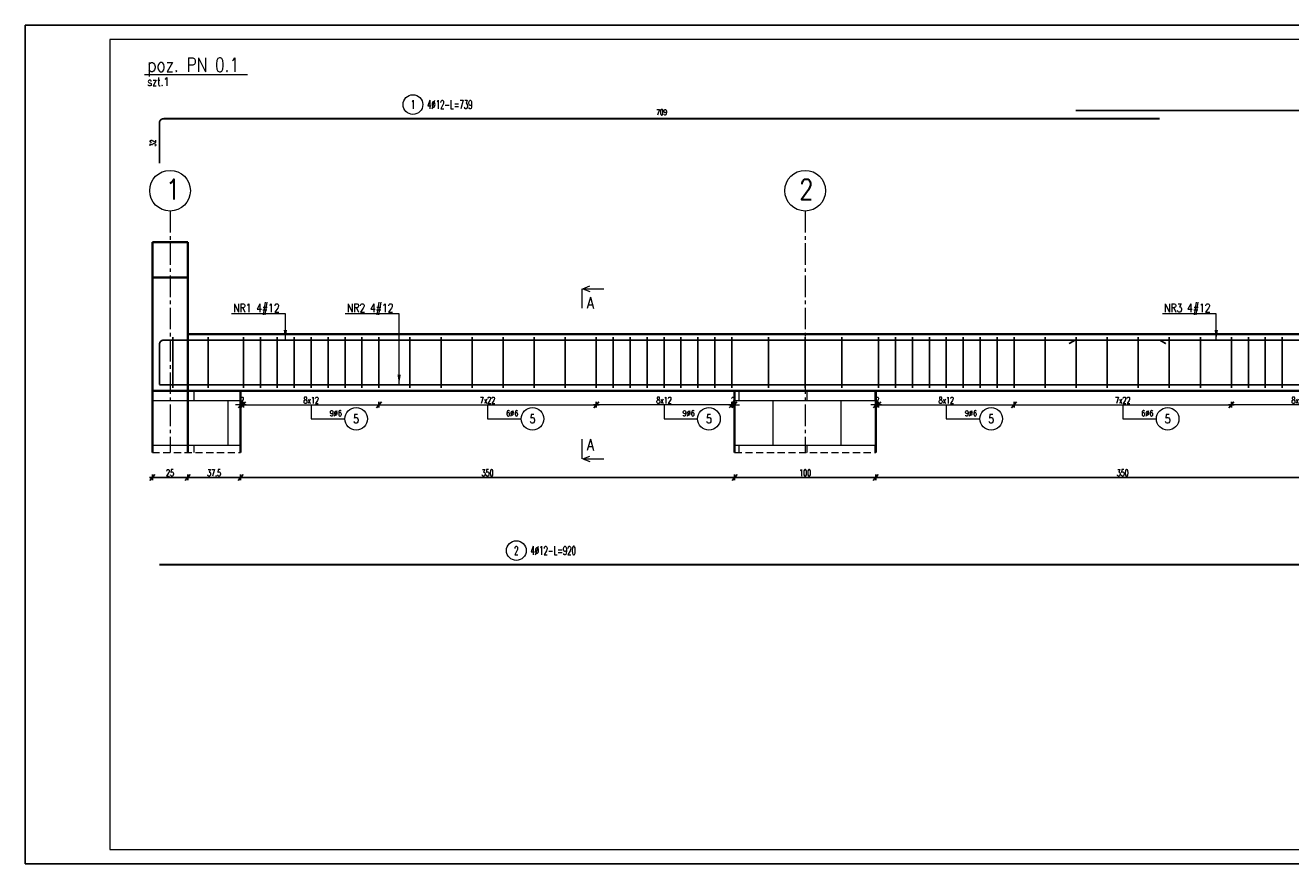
# Model space of a CAD drawing. Header units: centimetres. Extents: x 125945 to 146944, y 20629 to 31773.
# Tile 6 of 80: x 128899 to 129796, y 20629 to 21223. Entities that reach past the tile are written whole.
import ezdxf
from ezdxf.enums import TextEntityAlignment as Align

# ---------------------------------------------------------------- set-up
doc = ezdxf.new("R2010")
doc.units = ezdxf.units.CM
doc.linetypes.add('CENTER2', pattern=[28.575, 19.05, -3.175, 3.175, -3.175])
doc.linetypes.add('HIDDEN', pattern=[9.525, 6.35, -3.175])
for name, color, linetype, lineweight in [('e-cad_cienkie', 88, 'Continuous', 15), ('e-cad_opisy', 7, 'Continuous', 15), ('e-cad_osie', 172, 'CENTER2', 9), ('e-cad_ukryte', 1, 'HIDDEN', 15), ('e-cad_wymiary', 66, 'Continuous', 15), ('e-cad_wypelnienia', 254, 'Continuous', 9), ('K-ŚCIANY KONSTRUKCYJNE', 16, 'Continuous', 35), ('K-ŻELBET', 204, 'Continuous', 35)]:
    doc.layers.add(name, color=color, linetype=linetype, lineweight=lineweight)
doc.layers.add('e-cad_prety_widok', color=3, linetype='Continuous')
doc.layers.add('e-cad_strzemiona', color=3, linetype='Continuous')
doc.styles.add('e-cad_1', font='simplex.shx', dxfattribs={"width": 0.6})
doc.styles.add('e-cad_2', font='simplex.shx', dxfattribs={"width": 0.8})
doc.styles.add('simpl', font='simplex.shx', dxfattribs={"width": 0.6})
doc.dimstyles.new('1_20', dxfattribs={"dimscale": 2, "dimtxt": 2.25, "dimasz": 1.75, "dimexe": 1, "dimexo": 0, "dimgap": 0.5, "dimtad": 1, "dimdec": 1, "dimrnd": 0.5, "dimdsep": 46, "dimtxsty": 'simpl', "dimblk": 'OBLIQUE', "dimcen": 0, "dimdle": 1, "dimclrd": 256, "dimclre": 256, "dimclrt": 256, "dimadec": 0, "dimazin": 0, "dimtfac": 1, "dimtdec": 1, "dimtix": 1, "dimtmove": 2, "dimatfit": 3, "dimldrblk": 'OBLIQUE', "dimfxl": 1, "dimfxlon": 1, "dimarcsym": 0})
doc.dimstyles.new('e-cad_1_20_[cm]', dxfattribs={"dimscale": 2, "dimtxt": 2.25, "dimasz": 1.75, "dimexe": 1, "dimexo": 0, "dimgap": 0.5, "dimtad": 1, "dimdec": 1, "dimrnd": 0.5, "dimdsep": 46, "dimtxsty": 'simpl', "dimblk": 'OBLIQUE', "dimcen": 0, "dimdle": 1, "dimclrd": 256, "dimclre": 256, "dimclrt": 256, "dimadec": 0, "dimazin": 0, "dimtfac": 1, "dimtdec": 1, "dimtix": 1, "dimtmove": 2, "dimatfit": 3, "dimldrblk": 'OBLIQUE', "dimfxl": 1, "dimfxlon": 1, "dimlwd": -1, "dimarcsym": 0})
pattern_1 = [(0, (134930.446, 20925.39), (0, 31.75), []), (90, (134930.446, 20925.39), (-24.13, 31.75), [31.75, -31.75])]

# ---------------------------------------------------------------- blocks, each defined once
blk = doc.blocks.new('_Oblique')
at = {"color": 0, "linetype": 'ByBlock', "lineweight": -2}
blk.add_line((0.5, 0.6), (-0.5, -0.6), dxfattribs=at)
blk = doc.blocks.new('*D4093')
at = {"layer": 'Defpoints', "color": 0}
for p in [(129051.54, 20966.08), (129053.54, 20966.08), (129051.54, 20954.08)]:
    blk.add_point(p, dxfattribs=at)
at = {"layer": 'e-cad_wymiary', "ltscale": 0.8}
for p, q in [((129051.54, 20954.08), (129048.04, 20954.08)), ((129055.54, 20954.08), (129049.54, 20954.08)), ((129053.54, 20954.08), (129057.04, 20954.08))]:
    blk.add_line(p, q, dxfattribs=at)
at = {"layer": 'e-cad_wymiary', "lineweight": -2, "ltscale": 0.8}
for p, q in [((129051.54, 20956.08), (129051.54, 20952.08)), ((129053.54, 20956.08), (129053.54, 20952.08))]:
    blk.add_line(p, q, dxfattribs=at)
at = {"layer": 'e-cad_wymiary', "xscale": 3.5, "yscale": 3.5, "zscale": 3.5}
blk.add_blockref('_Oblique', (129051.54, 20954.08), dxfattribs=at)
at = {"layer": 'e-cad_wymiary', "xscale": 3.5, "yscale": 3.5, "zscale": 3.5, "rotation": 180}
blk.add_blockref('_Oblique', (129053.54, 20954.08), dxfattribs=at)
at = {"layer": 'e-cad_wymiary', "ltscale": 0.8, "insert": (129052.54, 20957.33), "char_height": 4.5, "attachment_point": 5, "style": 'simpl'}
blk.add_mtext('2', dxfattribs=at)
blk = doc.blocks.new('*D4094')
at = {"layer": 'Defpoints', "color": 0}
for p in [(129053.54, 20966.08), (129149.54, 20966.08), (129149.54, 20954.08)]:
    blk.add_point(p, dxfattribs=at)
at = {"layer": 'e-cad_wymiary', "ltscale": 0.8}
blk.add_line((129051.54, 20954.08), (129151.54, 20954.08), dxfattribs=at)
at = {"layer": 'e-cad_wymiary', "lineweight": -2, "ltscale": 0.8}
for p, q in [((129053.54, 20956.08), (129053.54, 20952.08)), ((129149.54, 20956.08), (129149.54, 20952.08))]:
    blk.add_line(p, q, dxfattribs=at)
at = {"layer": 'e-cad_wymiary', "xscale": 3.5, "yscale": 3.5, "zscale": 3.5, "rotation": 180}
blk.add_blockref('_Oblique', (129053.54, 20954.08), dxfattribs=at)
at = {"layer": 'e-cad_wymiary', "xscale": 3.5, "yscale": 3.5, "zscale": 3.5}
blk.add_blockref('_Oblique', (129149.54, 20954.08), dxfattribs=at)
at = {"layer": 'e-cad_wymiary', "ltscale": 0.8, "insert": (129101.54, 20957.33), "char_height": 4.5, "attachment_point": 5, "style": 'simpl'}
blk.add_mtext('8x12', dxfattribs=at)
blk = doc.blocks.new('e-cad_ZelbetOpisNiezliczalny_1P')
at = {"layer": 'e-cad_cienkie'}
blk.add_circle((4, 0), 4, dxfattribs=at)
at = {"layer": 'e-cad_opisy', "ltscale": 0.04, "style": 'e-cad_1', "width": 0.8}
for tag, p in [('OPIS', (-1, 1)), ('UWAGI', (-1, -3))]:
    blk.add_attdef(tag, text='', height=2, dxfattribs=at).set_placement(p, align=Align.RIGHT)
blk.add_attdef('NR', text='', height=3, dxfattribs=at).set_placement((4, 0), align=Align.MIDDLE_CENTER)
blk = doc.blocks.new('*D4095')
at = {"layer": 'Defpoints', "color": 0}
for p in [(129149.54, 20966.08), (129303.54, 20966.08), (129303.54, 20954.08)]:
    blk.add_point(p, dxfattribs=at)
at = {"layer": 'e-cad_wymiary', "ltscale": 0.8}
blk.add_line((129147.54, 20954.08), (129305.54, 20954.08), dxfattribs=at)
at = {"layer": 'e-cad_wymiary', "lineweight": -2, "ltscale": 0.8}
for p, q in [((129149.54, 20956.08), (129149.54, 20952.08)), ((129303.54, 20956.08), (129303.54, 20952.08))]:
    blk.add_line(p, q, dxfattribs=at)
at = {"layer": 'e-cad_wymiary', "xscale": 3.5, "yscale": 3.5, "zscale": 3.5, "rotation": 180}
blk.add_blockref('_Oblique', (129149.54, 20954.08), dxfattribs=at)
at = {"layer": 'e-cad_wymiary', "xscale": 3.5, "yscale": 3.5, "zscale": 3.5}
blk.add_blockref('_Oblique', (129303.54, 20954.08), dxfattribs=at)
at = {"layer": 'e-cad_wymiary', "ltscale": 0.8, "insert": (129226.54, 20957.33), "char_height": 4.5, "attachment_point": 5, "style": 'simpl'}
blk.add_mtext('7x22', dxfattribs=at)
blk = doc.blocks.new('*D4096')
at = {"layer": 'Defpoints', "color": 0}
for p in [(129399.54, 20966.08), (129401.54, 20966.08), (129401.54, 20954.08)]:
    blk.add_point(p, dxfattribs=at)
at = {"layer": 'e-cad_wymiary', "ltscale": 0.8}
for p, q in [((129399.54, 20954.08), (129396.04, 20954.08)), ((129397.54, 20954.08), (129403.54, 20954.08)), ((129401.54, 20954.08), (129405.04, 20954.08))]:
    blk.add_line(p, q, dxfattribs=at)
at = {"layer": 'e-cad_wymiary', "lineweight": -2, "ltscale": 0.8}
for p, q in [((129399.54, 20956.08), (129399.54, 20952.08)), ((129401.54, 20956.08), (129401.54, 20952.08))]:
    blk.add_line(p, q, dxfattribs=at)
at = {"layer": 'e-cad_wymiary', "xscale": 3.5, "yscale": 3.5, "zscale": 3.5}
blk.add_blockref('_Oblique', (129399.54, 20954.08), dxfattribs=at)
at = {"layer": 'e-cad_wymiary', "xscale": 3.5, "yscale": 3.5, "zscale": 3.5, "rotation": 180}
blk.add_blockref('_Oblique', (129401.54, 20954.08), dxfattribs=at)
at = {"layer": 'e-cad_wymiary', "ltscale": 0.8, "insert": (129400.54, 20957.33), "char_height": 4.5, "attachment_point": 5, "style": 'simpl'}
blk.add_mtext('2', dxfattribs=at)
blk = doc.blocks.new('*D4097')
at = {"layer": 'Defpoints', "color": 0}
for p in [(129303.54, 20966.08), (129399.54, 20966.08), (129303.54, 20954.08)]:
    blk.add_point(p, dxfattribs=at)
at = {"layer": 'e-cad_wymiary', "ltscale": 0.8}
blk.add_line((129401.54, 20954.08), (129301.54, 20954.08), dxfattribs=at)
at = {"layer": 'e-cad_wymiary', "lineweight": -2, "ltscale": 0.8}
for p, q in [((129303.54, 20956.08), (129303.54, 20952.08)), ((129399.54, 20956.08), (129399.54, 20952.08))]:
    blk.add_line(p, q, dxfattribs=at)
at = {"layer": 'e-cad_wymiary', "xscale": 3.5, "yscale": 3.5, "zscale": 3.5, "rotation": 180}
blk.add_blockref('_Oblique', (129303.54, 20954.08), dxfattribs=at)
at = {"layer": 'e-cad_wymiary', "xscale": 3.5, "yscale": 3.5, "zscale": 3.5}
blk.add_blockref('_Oblique', (129399.54, 20954.08), dxfattribs=at)
at = {"layer": 'e-cad_wymiary', "ltscale": 0.8, "insert": (129351.54, 20957.33), "char_height": 4.5, "attachment_point": 5, "style": 'simpl'}
blk.add_mtext('8x12', dxfattribs=at)
blk = doc.blocks.new('*D4098')
at = {"layer": 'Defpoints', "color": 0}
for p in [(129501.54, 20966.08), (129503.54, 20966.08), (129501.54, 20954.08)]:
    blk.add_point(p, dxfattribs=at)
at = {"layer": 'e-cad_wymiary', "ltscale": 0.8}
for p, q in [((129501.54, 20954.08), (129498.04, 20954.08)), ((129505.54, 20954.08), (129499.54, 20954.08)), ((129503.54, 20954.08), (129507.04, 20954.08))]:
    blk.add_line(p, q, dxfattribs=at)
at = {"layer": 'e-cad_wymiary', "lineweight": -2, "ltscale": 0.8}
for p, q in [((129501.54, 20956.08), (129501.54, 20952.08)), ((129503.54, 20956.08), (129503.54, 20952.08))]:
    blk.add_line(p, q, dxfattribs=at)
at = {"layer": 'e-cad_wymiary', "xscale": 3.5, "yscale": 3.5, "zscale": 3.5}
blk.add_blockref('_Oblique', (129501.54, 20954.08), dxfattribs=at)
at = {"layer": 'e-cad_wymiary', "xscale": 3.5, "yscale": 3.5, "zscale": 3.5, "rotation": 180}
blk.add_blockref('_Oblique', (129503.54, 20954.08), dxfattribs=at)
at = {"layer": 'e-cad_wymiary', "ltscale": 0.8, "insert": (129502.54, 20957.33), "char_height": 4.5, "attachment_point": 5, "style": 'simpl'}
blk.add_mtext('2', dxfattribs=at)
blk = doc.blocks.new('*D4099')
at = {"layer": 'Defpoints', "color": 0}
for p in [(129503.54, 20966.08), (129599.54, 20966.08), (129599.54, 20954.08)]:
    blk.add_point(p, dxfattribs=at)
at = {"layer": 'e-cad_wymiary', "ltscale": 0.8}
blk.add_line((129501.54, 20954.08), (129601.54, 20954.08), dxfattribs=at)
at = {"layer": 'e-cad_wymiary', "lineweight": -2, "ltscale": 0.8}
for p, q in [((129503.54, 20956.08), (129503.54, 20952.08)), ((129599.54, 20956.08), (129599.54, 20952.08))]:
    blk.add_line(p, q, dxfattribs=at)
at = {"layer": 'e-cad_wymiary', "xscale": 3.5, "yscale": 3.5, "zscale": 3.5, "rotation": 180}
blk.add_blockref('_Oblique', (129503.54, 20954.08), dxfattribs=at)
at = {"layer": 'e-cad_wymiary', "xscale": 3.5, "yscale": 3.5, "zscale": 3.5}
blk.add_blockref('_Oblique', (129599.54, 20954.08), dxfattribs=at)
at = {"layer": 'e-cad_wymiary', "ltscale": 0.8, "insert": (129551.54, 20957.33), "char_height": 4.5, "attachment_point": 5, "style": 'simpl'}
blk.add_mtext('8x12', dxfattribs=at)
blk = doc.blocks.new('*D4100')
at = {"layer": 'Defpoints', "color": 0}
for p in [(129599.54, 20966.08), (129753.54, 20966.08), (129753.54, 20954.08)]:
    blk.add_point(p, dxfattribs=at)
at = {"layer": 'e-cad_wymiary', "ltscale": 0.8}
blk.add_line((129597.54, 20954.08), (129755.54, 20954.08), dxfattribs=at)
at = {"layer": 'e-cad_wymiary', "lineweight": -2, "ltscale": 0.8}
for p, q in [((129599.54, 20956.08), (129599.54, 20952.08)), ((129753.54, 20956.08), (129753.54, 20952.08))]:
    blk.add_line(p, q, dxfattribs=at)
at = {"layer": 'e-cad_wymiary', "xscale": 3.5, "yscale": 3.5, "zscale": 3.5, "rotation": 180}
blk.add_blockref('_Oblique', (129599.54, 20954.08), dxfattribs=at)
at = {"layer": 'e-cad_wymiary', "xscale": 3.5, "yscale": 3.5, "zscale": 3.5}
blk.add_blockref('_Oblique', (129753.54, 20954.08), dxfattribs=at)
at = {"layer": 'e-cad_wymiary', "ltscale": 0.8, "insert": (129676.54, 20957.33), "char_height": 4.5, "attachment_point": 5, "style": 'simpl'}
blk.add_mtext('7x22', dxfattribs=at)
blk = doc.blocks.new('*D4102')
at = {"layer": 'Defpoints', "color": 0}
for p in [(129753.54, 20966.08), (129849.54, 20966.08), (129753.54, 20954.08)]:
    blk.add_point(p, dxfattribs=at)
at = {"layer": 'e-cad_wymiary', "ltscale": 0.8}
blk.add_line((129851.54, 20954.08), (129751.54, 20954.08), dxfattribs=at)
at = {"layer": 'e-cad_wymiary', "lineweight": -2, "ltscale": 0.8}
for p, q in [((129753.54, 20956.08), (129753.54, 20952.08)), ((129849.54, 20956.08), (129849.54, 20952.08))]:
    blk.add_line(p, q, dxfattribs=at)
at = {"layer": 'e-cad_wymiary', "xscale": 3.5, "yscale": 3.5, "zscale": 3.5, "rotation": 180}
blk.add_blockref('_Oblique', (129753.54, 20954.08), dxfattribs=at)
at = {"layer": 'e-cad_wymiary', "xscale": 3.5, "yscale": 3.5, "zscale": 3.5}
blk.add_blockref('_Oblique', (129849.54, 20954.08), dxfattribs=at)
at = {"layer": 'e-cad_wymiary', "ltscale": 0.8, "insert": (129801.54, 20957.33), "char_height": 4.5, "attachment_point": 5, "style": 'simpl'}
blk.add_mtext('8x12', dxfattribs=at)
blk = doc.blocks.new('e-cad_ZelbetPozycja')
at = {"layer": 'e-cad_opisy', "ltscale": 0.04, "style": 'e-cad_1', "width": 0.8}
for tag, p, height in [('OPIS_1', (0, 1), 5), ('OPIS_2', (0, -4), 3), ('OPIS_4', (16, -4), 3), ('OPIS_3', (0, -6.5), 1.5)]:
    blk.add_attdef(tag, p, '', height=height, dxfattribs=at)
at = {"layer": 'e-cad_opisy', "ltscale": 0.04, "style": 'e-cad_1', "width": 0.8, "flags": 1}
for tag, p in [('POZYCJA', (0, -15)), ('ILOSC', (0, -20)), ('DODATEK', (0, -25))]:
    blk.add_attdef(tag, p, '', height=3, dxfattribs=at)
blk = doc.blocks.new('*D4113')
at = {"layer": 'Defpoints', "color": 0}
for p in [(128989.04, 20920.39), (129014.04, 20920.39), (129014.04, 20902.62)]:
    blk.add_point(p, dxfattribs=at)
at = {"layer": 'e-cad_wymiary', "lineweight": -2, "ltscale": 0.8}
for p, q in [((128987.04, 20902.62), (129016.04, 20902.62)), ((128989.04, 20904.62), (128989.04, 20900.62)), ((129014.04, 20904.62), (129014.04, 20900.62))]:
    blk.add_line(p, q, dxfattribs=at)
at = {"layer": 'e-cad_wymiary', "lineweight": -2, "xscale": 3.5, "yscale": 3.5, "zscale": 3.5, "rotation": 180}
blk.add_blockref('_Oblique', (128989.04, 20902.62), dxfattribs=at)
at = {"layer": 'e-cad_wymiary', "lineweight": -2, "xscale": 3.5, "yscale": 3.5, "zscale": 3.5}
blk.add_blockref('_Oblique', (129014.04, 20902.62), dxfattribs=at)
at = {"layer": 'e-cad_wymiary', "ltscale": 0.8, "insert": (129001.54, 20905.87), "char_height": 4.5, "attachment_point": 5, "style": 'simpl'}
blk.add_mtext('25', dxfattribs=at)
blk = doc.blocks.new('*D4114')
at = {"layer": 'Defpoints', "color": 0}
for p in [(129014.04, 20920.39), (129051.54, 20920.39), (129051.54, 20902.62)]:
    blk.add_point(p, dxfattribs=at)
at = {"layer": 'e-cad_wymiary', "lineweight": -2, "ltscale": 0.8}
for p, q in [((129012.04, 20902.62), (129053.54, 20902.62)), ((129014.04, 20904.62), (129014.04, 20900.62)), ((129051.54, 20904.62), (129051.54, 20900.62))]:
    blk.add_line(p, q, dxfattribs=at)
at = {"layer": 'e-cad_wymiary', "lineweight": -2, "xscale": 3.5, "yscale": 3.5, "zscale": 3.5, "rotation": 180}
blk.add_blockref('_Oblique', (129014.04, 20902.62), dxfattribs=at)
at = {"layer": 'e-cad_wymiary', "lineweight": -2, "xscale": 3.5, "yscale": 3.5, "zscale": 3.5}
blk.add_blockref('_Oblique', (129051.54, 20902.62), dxfattribs=at)
at = {"layer": 'e-cad_wymiary', "ltscale": 0.8, "insert": (129032.79, 20905.87), "char_height": 4.5, "attachment_point": 5, "style": 'simpl'}
blk.add_mtext('37.5', dxfattribs=at)
blk = doc.blocks.new('*D4115')
at = {"layer": 'Defpoints', "color": 0}
for p in [(129051.54, 20920.39), (129401.54, 20920.39), (129401.54, 20902.62)]:
    blk.add_point(p, dxfattribs=at)
at = {"layer": 'e-cad_wymiary', "lineweight": -2, "ltscale": 0.8}
for p, q in [((129049.54, 20902.62), (129403.54, 20902.62)), ((129051.54, 20904.62), (129051.54, 20900.62)), ((129401.54, 20904.62), (129401.54, 20900.62))]:
    blk.add_line(p, q, dxfattribs=at)
at = {"layer": 'e-cad_wymiary', "lineweight": -2, "xscale": 3.5, "yscale": 3.5, "zscale": 3.5, "rotation": 180}
blk.add_blockref('_Oblique', (129051.54, 20902.62), dxfattribs=at)
at = {"layer": 'e-cad_wymiary', "lineweight": -2, "xscale": 3.5, "yscale": 3.5, "zscale": 3.5}
blk.add_blockref('_Oblique', (129401.54, 20902.62), dxfattribs=at)
at = {"layer": 'e-cad_wymiary', "ltscale": 0.8, "insert": (129226.54, 20905.87), "char_height": 4.5, "attachment_point": 5, "style": 'simpl'}
blk.add_mtext('350', dxfattribs=at)
blk = doc.blocks.new('*D4116')
at = {"layer": 'Defpoints', "color": 0}
for p in [(129401.54, 20920.39), (129501.54, 20920.39), (129501.54, 20902.62)]:
    blk.add_point(p, dxfattribs=at)
at = {"layer": 'e-cad_wymiary', "lineweight": -2, "ltscale": 0.8}
for p, q in [((129399.54, 20902.62), (129503.54, 20902.62)), ((129401.54, 20904.62), (129401.54, 20900.62)), ((129501.54, 20904.62), (129501.54, 20900.62))]:
    blk.add_line(p, q, dxfattribs=at)
at = {"layer": 'e-cad_wymiary', "lineweight": -2, "xscale": 3.5, "yscale": 3.5, "zscale": 3.5, "rotation": 180}
blk.add_blockref('_Oblique', (129401.54, 20902.62), dxfattribs=at)
at = {"layer": 'e-cad_wymiary', "lineweight": -2, "xscale": 3.5, "yscale": 3.5, "zscale": 3.5}
blk.add_blockref('_Oblique', (129501.54, 20902.62), dxfattribs=at)
at = {"layer": 'e-cad_wymiary', "ltscale": 0.8, "insert": (129451.54, 20905.87), "char_height": 4.5, "attachment_point": 5, "style": 'simpl'}
blk.add_mtext('100', dxfattribs=at)
blk = doc.blocks.new('*D4117')
at = {"layer": 'Defpoints', "color": 0}
for p in [(129501.54, 20920.39), (129851.54, 20920.39), (129851.54, 20902.62)]:
    blk.add_point(p, dxfattribs=at)
at = {"layer": 'e-cad_wymiary', "lineweight": -2, "ltscale": 0.8}
for p, q in [((129499.54, 20902.62), (129853.54, 20902.62)), ((129501.54, 20904.62), (129501.54, 20900.62)), ((129851.54, 20904.62), (129851.54, 20900.62))]:
    blk.add_line(p, q, dxfattribs=at)
at = {"layer": 'e-cad_wymiary', "lineweight": -2, "xscale": 3.5, "yscale": 3.5, "zscale": 3.5, "rotation": 180}
blk.add_blockref('_Oblique', (129501.54, 20902.62), dxfattribs=at)
at = {"layer": 'e-cad_wymiary', "lineweight": -2, "xscale": 3.5, "yscale": 3.5, "zscale": 3.5}
blk.add_blockref('_Oblique', (129851.54, 20902.62), dxfattribs=at)
at = {"layer": 'e-cad_wymiary', "ltscale": 0.8, "insert": (129676.54, 20905.87), "char_height": 4.5, "attachment_point": 5, "style": 'simpl'}
blk.add_mtext('350', dxfattribs=at)
blk = doc.blocks.new('e-cad_przekroj_1_1_P')
at = {"const_width": 0.5}
blk.add_lwpolyline([(0, 0), (0, 7)], dxfattribs=at)
for points in [[(0.25, 7), (2.75, 8)], [(0.25, 7), (7.75, 7)], [(0.25, 7), (2.75, 6)]]:
    blk.add_lwpolyline(points)
at = {"style": 'e-cad_1', "width": 0.8}
blk.add_attdef('SYMBOL', (1.75, 0), '', height=4, dxfattribs=at)
blk = doc.blocks.new('e-cad_przekroj_1_2_P')
at = {"const_width": 0.5}
blk.add_lwpolyline([(0, 0), (0, -7)], dxfattribs=at)
for points in [[(0.25, -7), (2.75, -6)], [(0.25, -7), (7.75, -7)], [(0.25, -7), (2.75, -8)]]:
    blk.add_lwpolyline(points)
at = {"style": 'e-cad_1', "width": 0.8}
blk.add_attdef('SYMBOL', (1.75, -4), '', height=4, dxfattribs=at)
blk = doc.blocks.new('e-cad_ZelbetOpis_7')
blk.add_circle((5, 5), 3.5)
at = {"layer": 'e-cad_opisy', "style": 'e-cad_1', "width": 0.6}
blk.add_attdef('NR', text='', height=3, dxfattribs=at).set_placement((5, 3.5), align=Align.CENTER)
for tag, p in [('OPIS_1', (10, 3.5)), ('UWAGI', (10, -6))]:
    blk.add_attdef(tag, p, '', height=3, dxfattribs=at)
at = {"layer": 'e-cad_opisy', "style": 'e-cad_1', "width": 0.6, "flags": 1}
for tag, p in [('SREDNICA', (25, 8)), ('SZT', (25, 7)), ('GATUNEK_STALI', (25, 6.5)), ('OPIS_2', (25, 5.5)), ('DLUGOSC', (25, 7.5)), ('KLASA_STALI', (25, 6)), ('A', (30, 6.5)), ('C', (30, 5.5)), ('KOD', (30, 8)), ('HAK_1', (30, 7.5)), ('HAK_2', (30, 7)), ('B', (30, 6)), ('D', (30, 5)), ('E', (30, 4.5)), ('F', (30, 4)), ('R', (30, 3.5)), ('HAK_1_DLUGOSC', (30, 3)), ('HAK_2_DLUGOSC', (30, 2.5)), ('KIERUNEK', (30, 2))]:
    blk.add_attdef(tag, p, '', height=0.3, dxfattribs=at)

msp = doc.modelspace()

# ---------------------------------------------------------------- hatches: boundary and pattern name
at = {"layer": 'e-cad_wypelnienia', "ltscale": 0.8}
h = msp.add_hatch(dxfattribs=at)
h.set_pattern_fill('APPIANRN', color=256, scale=0.2)
h.set_pattern_definition([(0, (128665.574, 20925.39), (0, 31.75), []), (90, (128665.574, 20925.39), (-24.13, 31.75), [31.75, -31.75])])
h.paths.add_polyline_path([(129001.54, 20964.08), (128989.04, 20964.08), (128989.04, 20920.39), (129001.54, 20920.39), (129001.54, 20964.08)], is_closed=False)
h = msp.add_hatch(dxfattribs=at)
h.set_pattern_fill('APPIANRN', color=256, scale=0.2)
h.set_pattern_definition(pattern_1)
h.paths.add_polyline_path([(129014.04, 20964.08), (129001.54, 20964.08), (129001.54, 20920.39), (129014.04, 20920.39), (129014.04, 20964.08)], is_closed=False)
h = msp.add_hatch(dxfattribs=at)
h.set_pattern_fill('APPIANRN', color=256, scale=0.2)
h.set_pattern_definition(pattern_1)
h.paths.add_polyline_path([(129051.54, 20964.08), (129014.04, 20964.08), (129014.04, 20920.39), (129051.54, 20920.39), (129051.54, 20964.08)], is_closed=False)
h = msp.add_hatch(dxfattribs=at)
h.set_pattern_fill('APPIANRN', color=256, scale=0.2)
h.set_pattern_definition(pattern_1)
h.paths.add_polyline_path([(129451.54, 20964.08), (129401.54, 20964.08), (129401.54, 20920.39), (129451.54, 20920.39), (129451.54, 20964.08)], is_closed=False)
h = msp.add_hatch(dxfattribs=at)
h.set_pattern_fill('APPIANRN', color=256, scale=0.2)
h.set_pattern_definition(pattern_1)
h.paths.add_polyline_path([(129501.54, 20964.08), (129451.54, 20964.08), (129451.54, 20920.39), (129501.54, 20920.39), (129501.54, 20964.08)], is_closed=False)

# ---------------------------------------------------------------- linework, layer by layer
at = {"layer": 'Defpoints'}
msp.add_lwpolyline([(128899, 20628.94), (130739, 20628.94), (130739, 21222.94), (128899, 21222.94)], close=True, dxfattribs=at)
at = {"layer": 'e-cad_cienkie', "ltscale": 1.2}
for p, q in [((129083.26, 21018.42), (129045.14, 21018.42)), ((129083.26, 21015.41), (129083.26, 21018.42)), ((129083.26, 20999.88), (129083.26, 21018.42)), ((129163.85, 21018.42), (129125.74, 21018.42)), ((129163.85, 21015.41), (129163.85, 21018.42)), ((129163.85, 20968.28), (129163.85, 21018.42)), ((129742.79, 21018.42), (129704.67, 21018.42)), ((129742.79, 21015.41), (129742.79, 21018.42)), ((129742.79, 20999.88), (129742.79, 21018.42))]:
    msp.add_line(p, q, dxfattribs=at)
at = {"layer": 'e-cad_cienkie'}
msp.add_lwpolyline([(128959, 20638.94), (130729, 20638.94), (130729, 21212.94), (128959, 21212.94)], close=True, dxfattribs=at)
at = {"layer": 'e-cad_cienkie', "ltscale": 0.8}
for points in [[(129642.79, 20999.88, 1.2, 1.2, 0), (129638.46, 20997.38, 0, 0, 0)], [(129702.79, 20999.88, 1.2, 1.2, 0), (129707.12, 20997.38, 0, 0, 0)]]:
    msp.add_lwpolyline(points, format="xyseb", dxfattribs=at)
for points in [[(129101.54, 20944.08), (129125.37, 20944.08)], [(129226.54, 20944.08), (129250.37, 20944.08)], [(129351.54, 20944.08), (129375.37, 20944.08)], [(129551.54, 20944.08), (129575.37, 20944.08)], [(129676.54, 20944.08), (129700.37, 20944.08)]]:
    msp.add_lwpolyline(points, dxfattribs=at)
at = {"layer": 'e-cad_cienkie', "lineweight": -2, "ltscale": 1.2}
for points in [[(129084.46, 21007.08), (129083.26, 20999.88), (129082.06, 21007.08)], [(129743.99, 21007.08), (129742.79, 20999.88), (129741.59, 21007.08)], [(129165.05, 20975.48), (129163.85, 20968.28), (129162.65, 20975.48)]]:
    msp.add_solid(points, dxfattribs=at)
at = {"layer": 'e-cad_opisy'}
for centre in [(129001.54, 21105.77), (129451.54, 21105.77)]:
    msp.add_circle(centre, 14.4, dxfattribs=at)
at = {"layer": 'e-cad_osie', "ltscale": 0.8}
for p, q in [((129001.54, 21091.37), (129001.54, 20920.39)), ((129451.54, 21091.37), (129451.54, 20920.39))]:
    msp.add_line(p, q, dxfattribs=at)
at = {"layer": 'e-cad_prety_widok', "ltscale": 2}
for points in [[(129643.25, 21162.64, 1.2, 1.2, 0), (130402, 21162.64, 0, 0, 0)], [(128994.04, 21125.19, 1.2, 1.2, 0), (128994.04, 21153.79, 1.2, 1.2, -0.414214), (128997.04, 21156.79, 1.2, 1.2, 0), (129702.79, 21156.79, 0, 0, 0)], [(128994.04, 20968.28, 1.2, 1.2, 0), (128994.04, 20996.88, 1.2, 1.2, -0.414214), (128997.04, 20999.88, 1.2, 1.2, 0), (129702.79, 20999.88, 0, 0, 0)], [(129642.79, 20999.88, 1.2, 1.2, 0), (130401.54, 20999.88, 0, 0, 0)], [(128994.04, 20968.28, 1.2, 1.2, 0), (129914.04, 20968.28, 0, 0, 0)], [(128994.04, 20840.8, 1.2, 1.2, 0), (129914.04, 20840.8, 0, 0, 0)]]:
    msp.add_lwpolyline(points, format="xyseb", dxfattribs=at)
at = {"layer": 'e-cad_strzemiona', "ltscale": 0.8}
for points in [[(129003.54, 20966.08), (129003.54, 21002.08)], [(129028.54, 20966.08), (129028.54, 21002.08)], [(129053.54, 20966.08), (129053.54, 21002.08)], [(129065.54, 20966.08), (129065.54, 21002.08)], [(129077.54, 20966.08), (129077.54, 21002.08)], [(129089.54, 20966.08), (129089.54, 21002.08)], [(129101.54, 20966.08), (129101.54, 21002.08)], [(129113.54, 20966.08), (129113.54, 21002.08)], [(129125.54, 20966.08), (129125.54, 21002.08)], [(129137.54, 20966.08), (129137.54, 21002.08)], [(129149.54, 20966.08), (129149.54, 21002.08)], [(129171.54, 20966.08), (129171.54, 21002.08)], [(129193.54, 20966.08), (129193.54, 21002.08)], [(129215.54, 20966.08), (129215.54, 21002.08)], [(129237.54, 20966.08), (129237.54, 21002.08)], [(129259.54, 20966.08), (129259.54, 21002.08)], [(129281.54, 20966.08), (129281.54, 21002.08)], [(129303.54, 20966.08), (129303.54, 21002.08)], [(129315.54, 20966.08), (129315.54, 21002.08)], [(129327.54, 20966.08), (129327.54, 21002.08)], [(129339.54, 20966.08), (129339.54, 21002.08)], [(129351.54, 20966.08), (129351.54, 21002.08)], [(129363.54, 20966.08), (129363.54, 21002.08)], [(129375.54, 20966.08), (129375.54, 21002.08)], [(129387.54, 20966.08), (129387.54, 21002.08)], [(129399.54, 20966.08), (129399.54, 21002.08)], [(129425.54, 20966.08), (129425.54, 21002.08)], [(129451.54, 20966.08), (129451.54, 21002.08)], [(129477.54, 20966.08), (129477.54, 21002.08)], [(129503.54, 20966.08), (129503.54, 21002.08)], [(129515.54, 20966.08), (129515.54, 21002.08)], [(129527.54, 20966.08), (129527.54, 21002.08)], [(129539.54, 20966.08), (129539.54, 21002.08)], [(129551.54, 20966.08), (129551.54, 21002.08)], [(129563.54, 20966.08), (129563.54, 21002.08)], [(129575.54, 20966.08), (129575.54, 21002.08)], [(129587.54, 20966.08), (129587.54, 21002.08)], [(129599.54, 20966.08), (129599.54, 21002.08)], [(129621.54, 20966.08), (129621.54, 21002.08)], [(129643.54, 20966.08), (129643.54, 21002.08)], [(129665.54, 20966.08), (129665.54, 21002.08)], [(129687.54, 20966.08), (129687.54, 21002.08)], [(129709.54, 20966.08), (129709.54, 21002.08)], [(129731.54, 20966.08), (129731.54, 21002.08)], [(129753.54, 20966.08), (129753.54, 21002.08)], [(129765.54, 20966.08), (129765.54, 21002.08)], [(129777.54, 20966.08), (129777.54, 21002.08)], [(129789.54, 20966.08), (129789.54, 21002.08)]]:
    msp.add_lwpolyline(points, dxfattribs=at)
at = {"layer": 'e-cad_ukryte', "ltscale": 0.8}
for p, q in [((128989.04, 20920.39), (129051.54, 20920.39)), ((129401.54, 20920.39), (129501.54, 20920.39))]:
    msp.add_line(p, q, dxfattribs=at)
at = {"layer": 'K-ŚCIANY KONSTRUKCYJNE', "ltscale": 0.8}
for p, q in [((129014.04, 21004.08), (129014.04, 20920.39)), ((128989.04, 20920.39), (128989.04, 20964.08)), ((129051.54, 20964.08), (129051.54, 20920.39)), ((129401.54, 20964.08), (129401.54, 20920.39)), ((129501.54, 20920.39), (129501.54, 20964.08))]:
    msp.add_line(p, q, dxfattribs=at)
at = {"layer": 'K-ŻELBET', "ltscale": 0.8}
for p, q in [((128989.04, 21069.41), (129014.04, 21069.41)), ((128989.04, 21044.31), (128989.04, 21069.41)), ((129014.04, 21044.31), (129014.04, 21069.41)), ((128989.04, 21044.31), (128989.04, 20964.08)), ((128989.04, 21044.31), (129014.04, 21044.31)), ((129014.04, 21044.31), (129014.04, 21004.08)), ((130331.54, 21004.08), (129014.04, 21004.08)), ((128989.04, 20964.08), (129889.04, 20964.08))]:
    msp.add_line(p, q, dxfattribs=at)

# ---------------------------------------------------------------- block references
at = {"layer": 'e-cad_opisy', "ltscale": 0.8, "xscale": 2, "yscale": 2, "zscale": 2}
for name, p, values in [('e-cad_ZelbetPozycja', (128985.41, 21187.99), {'OPIS_1': 'poz. PN 0.1', 'OPIS_2': 'szt.1'}), ('e-cad_ZelbetOpisNiezliczalny_1P', (129125.37, 20944.08), {'OPIS': '9%%c6', 'NR': '5'}), ('e-cad_ZelbetOpisNiezliczalny_1P', (129250.37, 20944.08), {'OPIS': '6%%c6', 'NR': '5'}), ('e-cad_ZelbetOpisNiezliczalny_1P', (129375.37, 20944.08), {'OPIS': '9%%c6', 'NR': '5'}), ('e-cad_ZelbetOpisNiezliczalny_1P', (129575.37, 20944.08), {'OPIS': '9%%c6', 'NR': '5'}), ('e-cad_ZelbetOpisNiezliczalny_1P', (129700.37, 20944.08), {'OPIS': '6%%c6', 'NR': '5'})]:
    msp.add_blockref(name, p, dxfattribs=at).add_auto_attribs(values)
at = {"layer": 'e-cad_opisy', "ltscale": 0.8}
ref = msp.add_blockref('e-cad_ZelbetOpis_7', (129163.62, 21156.79), dxfattribs=dict(at, xscale=2, yscale=2, zscale=2))
ref.add_attrib('OPIS_1', '4%%c12-L=739', (129183.62, 21163.79), dxfattribs={"height": 6, "style": 'e-cad_1', "width": 0.6})
ref.add_attrib('NR', '1', dxfattribs={"height": 6, "style": 'e-cad_1', "width": 0.6}).set_placement((129173.62, 21163.79), align=Align.CENTER)
at = {"layer": 'e-cad_opisy', "ltscale": 0.8, "xscale": 2, "yscale": 2, "zscale": 2, "rotation": 360}
for name, p in [('e-cad_przekroj_1_1_P', (129293.41, 21022.3)), ('e-cad_przekroj_1_2_P', (129293.41, 20929.78))]:
    msp.add_blockref(name, p, dxfattribs=at).add_auto_attribs({'SYMBOL': 'A'})
at = {"layer": 'e-cad_opisy', "ltscale": 0.8}
ref = msp.add_blockref('e-cad_ZelbetOpis_7', (129236.9, 20840.8), dxfattribs=dict(at, xscale=2, yscale=2, zscale=2))
ref.add_attrib('OPIS_1', '4%%c12-L=920', (129256.9, 20847.8), dxfattribs={"height": 6, "style": 'e-cad_1', "width": 0.6})
ref.add_attrib('NR', '2', dxfattribs={"height": 6, "style": 'e-cad_1', "width": 0.6}).set_placement((129246.9, 20847.8), align=Align.CENTER)

# ---------------------------------------------------------------- texts
at = {"layer": 'e-cad_opisy', "ltscale": 0.8, "style": 'e-cad_1', "width": 0.6}
msp.add_text('709', height=4, dxfattribs=at).set_placement((129349.91, 21161.39), align=Align.MIDDLE_CENTER)
msp.add_text('32', height=4, rotation=90, dxfattribs=at).set_placement((128989.44, 21139.49), align=Align.MIDDLE_CENTER)
at = {"layer": 'e-cad_opisy', "ltscale": 2, "style": 'e-cad_2', "width": 0.8}
for s, p in [('1', (128998.77, 21099.47)), ('2', (129447.47, 21099.47))]:
    msp.add_text(s, height=14.4, dxfattribs=at).set_placement(p)
at = {"layer": 'e-cad_opisy', "ltscale": 1.2, "style": 'e-cad_1', "width": 0.8}
for s, p in [('NR1 4#12', (129046.33, 21019.72)), ('NR2 4#12', (129126.92, 21019.72)), ('NR3 4#12', (129705.86, 21019.72))]:
    msp.add_text(s, height=6, dxfattribs=at).set_placement(p)

# ---------------------------------------------------------------- dimensions: what is measured, and where the dimension line sits
at = {"layer": 'e-cad_wymiary', "ltscale": 0.8}
for p1, p2, distance, picture, middle in [((129053.54, 20966.08), (129051.54, 20966.08), 12, '*D4093', (129052.54, 20957.33)), ((129399.54, 20966.08), (129401.54, 20966.08), -12, '*D4096', (129400.54, 20957.33)), ((129503.54, 20966.08), (129501.54, 20966.08), 12, '*D4098', (129502.54, 20957.33))]:
    dim = msp.add_aligned_dim(p1=p1, p2=p2, distance=distance, dimstyle='e-cad_1_20_[cm]', dxfattribs=at)
    dim.commit()
    dim.dimension.update_dxf_attribs({"geometry": picture, "text_midpoint": middle})
for p1, p2, distance, text, picture, middle in [((129053.54, 20966.08), (129149.54, 20966.08), -12, '8x12', '*D4094', (129101.54, 20957.33)), ((129149.54, 20966.08), (129303.54, 20966.08), -12, '7x22', '*D4095', (129226.54, 20957.33)), ((129399.54, 20966.08), (129303.54, 20966.08), 12, '8x12', '*D4097', (129351.54, 20957.33)), ((129503.54, 20966.08), (129599.54, 20966.08), -12, '8x12', '*D4099', (129551.54, 20957.33)), ((129599.54, 20966.08), (129753.54, 20966.08), -12, '7x22', '*D4100', (129676.54, 20957.33)), ((129849.54, 20966.08), (129753.54, 20966.08), 12, '8x12', '*D4102', (129801.54, 20957.33))]:
    dim = msp.add_aligned_dim(p1=p1, p2=p2, distance=distance, text=text, dimstyle='e-cad_1_20_[cm]', dxfattribs=at)
    dim.commit()
    dim.dimension.update_dxf_attribs({"geometry": picture, "text_midpoint": middle})
for base, p1, p2, picture, middle in [((129014.04, 20902.62), (128989.04, 20920.39), (129014.04, 20920.39), '*D4113', (129001.54, 20905.87)), ((129051.54, 20902.62), (129014.04, 20920.39), (129051.54, 20920.39), '*D4114', (129032.79, 20905.87)), ((129401.54, 20902.62), (129051.54, 20920.39), (129401.54, 20920.39), '*D4115', (129226.54, 20905.87)), ((129501.54, 20902.62), (129401.54, 20920.39), (129501.54, 20920.39), '*D4116', (129451.54, 20905.87)), ((129851.54, 20902.62), (129501.54, 20920.39), (129851.54, 20920.39), '*D4117', (129676.54, 20905.87))]:
    dim = msp.add_linear_dim(base=base, p1=p1, p2=p2, dimstyle='1_20', dxfattribs=at)
    dim.commit()
    dim.dimension.update_dxf_attribs({"geometry": picture, "text_midpoint": middle})

# ---------------------------------------------------------------- leaders
at = {"layer": 'e-cad_cienkie', "ltscale": 0.8, "has_arrowhead": 0}
msp.add_leader([(128983.41, 21187.99), (129056.36, 21187.99)], dimstyle='e-cad_1_20_[cm]', dxfattribs=at)
at = {"layer": 'e-cad_cienkie', "ltscale": 0.8}
for points in [[(129101.54, 20954.08), (129101.54, 20944.08)], [(129226.54, 20954.08), (129226.54, 20944.08)], [(129351.54, 20954.08), (129351.54, 20944.08)], [(129551.54, 20954.08), (129551.54, 20944.08)], [(129676.54, 20954.08), (129676.54, 20944.08)]]:
    msp.add_leader(points, dimstyle='e-cad_1_20_[cm]', override={"dimldrblk": 'None'}, dxfattribs=at)

doc.saveas('drawing.dxf')
